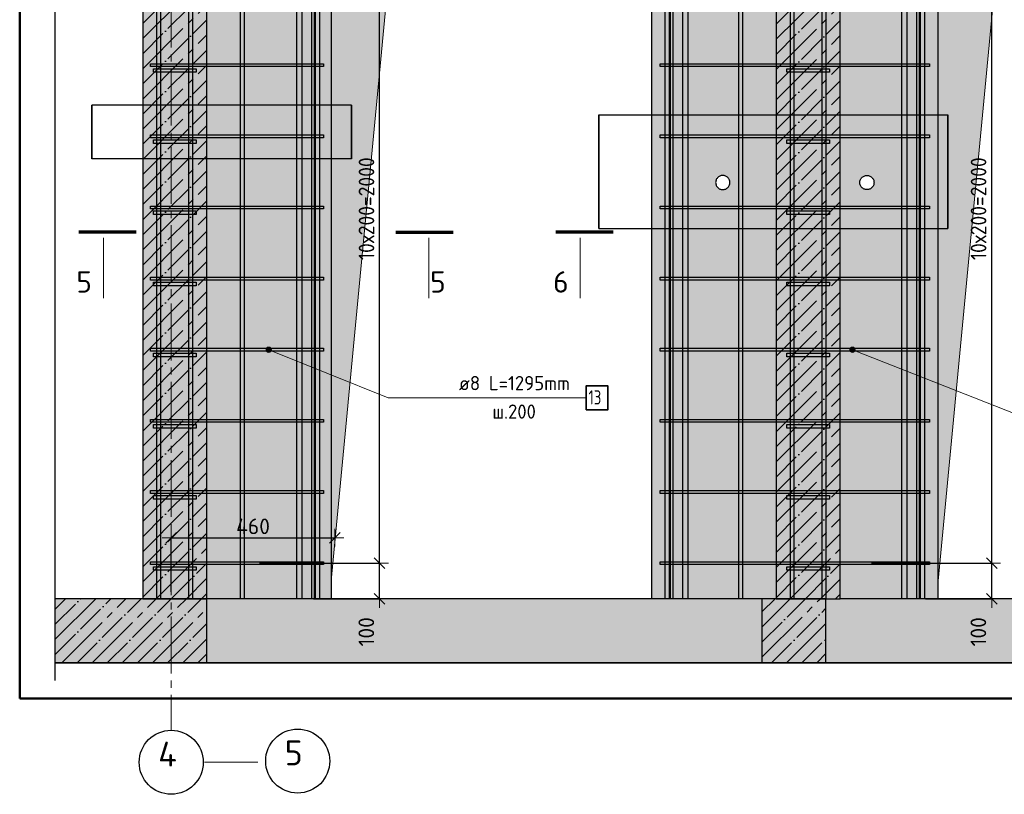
# Model space of a CAD drawing. Header units: millimetres. Extents: x -17997 to 37135, y 45383 to 72408.
# Tile 56 of 67: x 28486 to 31253, y 62143 to 64320. Entities that reach past the tile are written whole.
import ezdxf

# ---------------------------------------------------------------- set-up
doc = ezdxf.new("R2010")
doc.units = ezdxf.units.MM
doc.header["$PDMODE"] = 65
doc.linetypes.add('______11', pattern=[100, 80, -10, 0, -10])
doc.linetypes.add('______5', pattern=[220, 160, -20, 20, -20])
for name, color, linetype, lineweight in [('Standard', 7, 'Continuous', 25), ('Арм.стержн. Арматура края', 96, 'Continuous', 35), ('Арм.стержн. вертикальными 1', 22, 'Continuous', 35), ('Арм.стержн. Доп. арматура', 180, 'Continuous', 35), ('Арм.стержн. Хомут', 240, 'Continuous', 35), ('Размерная линия_ общее', 7, 'Continuous', 13), ('Фундамент (1)', 7, 'Continuous', 35)]:
    doc.layers.add(name, color=color, linetype=linetype, lineweight=lineweight)
doc.styles.add('ISOCPEUR', font='ISOCPEUR')
doc.dimstyles.new('DIMSTYLE_11', dxfattribs={"dimtxt": 44, "dimasz": 50, "dimexe": 0, "dimexo": 0, "dimgap": 22, "dimtad": 2, "dimdec": 0, "dimrnd": 5, "dimzin": 12, "dimdsep": 46, "dimtxsty": 'ISOCPEUR', "dimblk1": 'ALL_ML_STRICH', "dimblk2": 'ALL_ML_STRICH', "dimsah": 1, "dimcen": 0, "dimclrd": 7, "dimclre": 256, "dimclrt": 7, "dimadec": 0, "dimazin": 0, "dimtfac": 1, "dimtdec": 0, "dimtix": 1, "dimtmove": 2, "dimatfit": 3, "dimfxl": 0, "dimtvp": 1.2, "dimtzin": 0, "dimlwd": 0, "dimlwe": -3, "dimarcsym": 0})
doc.dimstyles.new('DIMSTYLE_3', dxfattribs={"dimtxt": 44, "dimasz": 50, "dimexe": 0, "dimexo": 0, "dimgap": 22, "dimtad": 2, "dimdec": 0, "dimrnd": 5, "dimzin": 12, "dimdsep": 46, "dimtxsty": 'ISOCPEUR', "dimblk1": 'ALL_ML_STRICH', "dimblk2": 'ALL_ML_STRICH', "dimsah": 1, "dimcen": 0, "dimclrd": 7, "dimclre": 256, "dimclrt": 7, "dimadec": 0, "dimazin": 0, "dimtfac": 1, "dimtdec": 0, "dimtix": 1, "dimtmove": 2, "dimatfit": 3, "dimfxl": 0, "dimtzin": 0, "dimlwd": 0, "dimlwe": -3, "dimarcsym": 0})

# ---------------------------------------------------------------- blocks, each defined once
blk = doc.blocks.new('ALL_ML_STRICH')
at = {"color": 0, "linetype": 'ByBlock', "lineweight": -2}
for p, q in [((-1, 0), (0.5, 0)), ((-0.3, -0.3), (0.3, 0.3)), ((0, -0.5), (0, 0.5))]:
    blk.add_line(p, q, dxfattribs=at)
blk = doc.blocks.new('*D186')
at = {"layer": 'DEFPOINTS', "color": 7, "linetype": 'Continuous', "lineweight": 13, "transparency": 33554687}
for p in [(28911.4, 62863.8), (29371.4, 62860.6), (28911.4, 62692.2)]:
    blk.add_point(p, dxfattribs=at)
at = {"layer": 'Размерная линия_ общее', "color": 253, "linetype": 'Continuous', "lineweight": -2, "true_color": 0xa0a0a0, "transparency": 33554687}
for p, q in [((28911.4, 62712.2), (28911.4, 62863.8)), ((29371.4, 62863.8), (29371.4, 62863.8))]:
    blk.add_line(p, q, dxfattribs=at)
at = {"layer": 'Размерная линия_ общее', "color": 7, "linetype": 'Continuous', "lineweight": -2, "transparency": 33554687}
blk.add_line((28911.4, 62863.8), (29371.4, 62863.8), dxfattribs=at)
at = {"layer": 'Размерная линия_ общее', "color": 7, "linetype": 'Continuous', "lineweight": 13, "transparency": 33554687, "xscale": 50, "yscale": 50, "zscale": 50, "rotation": 180}
blk.add_blockref('ALL_ML_STRICH', (28911.4, 62863.8), dxfattribs=at)
at = {"layer": 'Размерная линия_ общее', "color": 7, "linetype": 'Continuous', "lineweight": 13, "transparency": 33554687, "xscale": 50, "yscale": 50, "zscale": 50}
blk.add_blockref('ALL_ML_STRICH', (29371.4, 62863.8), dxfattribs=at)
at = {"layer": 'Размерная линия_ общее', "color": 7, "linetype": 'Continuous', "lineweight": 13, "transparency": 33554687, "insert": (29141.4, 62895.8), "char_height": 44, "width": 132, "attachment_point": 5, "style": 'ISOCPEUR'}
blk.add_mtext('\\A1;{460}', dxfattribs=at)
blk = doc.blocks.new('*D198')
at = {"layer": 'DEFPOINTS', "color": 7, "linetype": 'Continuous', "lineweight": 13, "transparency": 33554687}
for p in [(29139.4, 62792.2), (29291.4, 62692.2), (29497.2, 62692.2)]:
    blk.add_point(p, dxfattribs=at)
at = {"layer": 'Размерная линия_ общее', "color": 253, "linetype": 'Continuous', "lineweight": -2, "true_color": 0xa0a0a0, "transparency": 33554687}
for p, q in [((29159.4, 62792.2), (29497.2, 62792.2)), ((29311.4, 62692.2), (29497.2, 62692.2))]:
    blk.add_line(p, q, dxfattribs=at)
at = {"layer": 'Размерная линия_ общее', "color": 7, "linetype": 'Continuous', "lineweight": -2, "transparency": 33554687}
blk.add_line((29497.2, 62692.2), (29497.2, 62792.2), dxfattribs=at)
at = {"layer": 'Размерная линия_ общее', "color": 7, "linetype": 'Continuous', "lineweight": 13, "transparency": 33554687, "xscale": 50, "yscale": 50, "zscale": 50}
for p, rotation in [((29497.2, 62792.2), 90), ((29497.2, 62692.2), 270)]:
    blk.add_blockref('ALL_ML_STRICH', p, dxfattribs=dict(at, rotation=rotation))
at = {"layer": 'Размерная линия_ общее', "color": 7, "linetype": 'Continuous', "lineweight": 13, "transparency": 33554687, "insert": (29459.7, 62599.4), "char_height": 44, "width": 132, "attachment_point": 5, "rotation": 90, "style": 'ISOCPEUR'}
blk.add_mtext('\\A1;{100}', dxfattribs=at)
blk = doc.blocks.new('*D199')
at = {"layer": 'DEFPOINTS', "color": 7, "linetype": 'Continuous', "lineweight": 13, "transparency": 33554687}
for p in [(29111.2, 64792.2), (29139.4, 62792.2), (29497.2, 62792.2)]:
    blk.add_point(p, dxfattribs=at)
at = {"layer": 'Размерная линия_ общее', "color": 253, "linetype": 'Continuous', "lineweight": -2, "true_color": 0xa0a0a0, "transparency": 33554687}
for p, q in [((29131.2, 64792.2), (29497.2, 64792.2)), ((29159.4, 62792.2), (29497.2, 62792.2))]:
    blk.add_line(p, q, dxfattribs=at)
at = {"layer": 'Размерная линия_ общее', "color": 7, "linetype": 'Continuous', "lineweight": -2, "transparency": 33554687}
blk.add_line((29497.2, 62792.2), (29497.2, 64792.2), dxfattribs=at)
at = {"layer": 'Размерная линия_ общее', "color": 7, "linetype": 'Continuous', "lineweight": 13, "transparency": 33554687, "xscale": 50, "yscale": 50, "zscale": 50}
for p, rotation in [((29497.2, 64792.2), 90), ((29497.2, 62792.2), 270)]:
    blk.add_blockref('ALL_ML_STRICH', p, dxfattribs=dict(at, rotation=rotation))
at = {"layer": 'Размерная линия_ общее', "color": 7, "linetype": 'Continuous', "lineweight": 13, "transparency": 33554687, "insert": (29438.2, 63644.2), "char_height": 44, "width": 2.2, "attachment_point": 1, "rotation": 90, "line_spacing_factor": 0.60241, "style": 'ISOCPEUR'}
blk.add_mtext('\\W0.91;10х200=2000', dxfattribs=at)
blk = doc.blocks.new('*D203')
at = {"layer": 'DEFPOINTS', "color": 7, "linetype": 'Continuous', "lineweight": 13, "transparency": 33554687}
for p in [(30859.4, 62792.2), (31011.4, 62692.2), (31217.2, 62692.2)]:
    blk.add_point(p, dxfattribs=at)
at = {"layer": 'Размерная линия_ общее', "color": 253, "linetype": 'Continuous', "lineweight": -2, "true_color": 0xa0a0a0, "transparency": 33554687}
for p, q in [((30879.4, 62792.2), (31217.2, 62792.2)), ((31031.4, 62692.2), (31217.2, 62692.2))]:
    blk.add_line(p, q, dxfattribs=at)
at = {"layer": 'Размерная линия_ общее', "color": 7, "linetype": 'Continuous', "lineweight": -2, "transparency": 33554687}
blk.add_line((31217.2, 62692.2), (31217.2, 62792.2), dxfattribs=at)
at = {"layer": 'Размерная линия_ общее', "color": 7, "linetype": 'Continuous', "lineweight": 13, "transparency": 33554687, "xscale": 50, "yscale": 50, "zscale": 50}
for p, rotation in [((31217.2, 62792.2), 90), ((31217.2, 62692.2), 270)]:
    blk.add_blockref('ALL_ML_STRICH', p, dxfattribs=dict(at, rotation=rotation))
at = {"layer": 'Размерная линия_ общее', "color": 7, "linetype": 'Continuous', "lineweight": 13, "transparency": 33554687, "insert": (31179.7, 62599.4), "char_height": 44, "width": 132, "attachment_point": 5, "rotation": 90, "style": 'ISOCPEUR'}
blk.add_mtext('\\A1;{100}', dxfattribs=at)
blk = doc.blocks.new('*D204')
at = {"layer": 'DEFPOINTS', "color": 7, "linetype": 'Continuous', "lineweight": 13, "transparency": 33554687}
for p in [(30831.2, 64792.2), (30859.4, 62792.2), (31217.2, 62792.2)]:
    blk.add_point(p, dxfattribs=at)
at = {"layer": 'Размерная линия_ общее', "color": 253, "linetype": 'Continuous', "lineweight": -2, "true_color": 0xa0a0a0, "transparency": 33554687}
for p, q in [((30851.2, 64792.2), (31217.2, 64792.2)), ((30879.4, 62792.2), (31217.2, 62792.2))]:
    blk.add_line(p, q, dxfattribs=at)
at = {"layer": 'Размерная линия_ общее', "color": 7, "linetype": 'Continuous', "lineweight": -2, "transparency": 33554687}
blk.add_line((31217.2, 62792.2), (31217.2, 64792.2), dxfattribs=at)
at = {"layer": 'Размерная линия_ общее', "color": 7, "linetype": 'Continuous', "lineweight": 13, "transparency": 33554687, "xscale": 50, "yscale": 50, "zscale": 50}
for p, rotation in [((31217.2, 64792.2), 90), ((31217.2, 62792.2), 270)]:
    blk.add_blockref('ALL_ML_STRICH', p, dxfattribs=dict(at, rotation=rotation))
at = {"layer": 'Размерная линия_ общее', "color": 7, "linetype": 'Continuous', "lineweight": 13, "transparency": 33554687, "insert": (31158.2, 63644.2), "char_height": 44, "width": 2.2, "attachment_point": 1, "rotation": 90, "line_spacing_factor": 0.60241, "style": 'ISOCPEUR'}
blk.add_mtext('\\W0.91;10х200=2000', dxfattribs=at)

msp = doc.modelspace()

# ---------------------------------------------------------------- hatches: boundary and pattern name
at = {"linetype": 'Continuous', "lineweight": -3, "transparency": 33554687}
for points in [[(29011.4, 62692.2), (29011.4, 65882.2), (28831.4, 65882.2), (28831.4, 62692.2)], [(29011.4, 62692.2), (28585.7, 62692.2), (28585.7, 62512.2), (29011.4, 62512.2)]]:
    msp.add_hatch(color=7, dxfattribs=at).paths.add_polyline_path(points)
at = {"linetype": 'Continuous', "lineweight": 13, "transparency": 33554687}
h = msp.add_hatch(color=7, dxfattribs=at)
h.paths.add_polyline_path([(31066.4, 64942.2), (32466.4, 64942.2), (32466.4, 62692.2), (33096.5, 62692.2), (33096.5, 65882.2), (30791.4, 65882.2), (30791.4, 62692.2), (31066.4, 62692.2)])
h.paths.add_polyline_path([(30886.4, 63862.2), (30886.3, 63860.2), (30886, 63858.1), (30885.5, 63856.1), (30884.7, 63854.1), (30883.8, 63852.2), (30882.6, 63850.5), (30881.3, 63848.9), (30879.8, 63847.4), (30878.2, 63846.1), (30876.4, 63844.9), (30874.6, 63844), (30872.6, 63843.2), (30870.6, 63842.7), (30868.5, 63842.4), (30866.4, 63842.2), (30864.4, 63842.4), (30862.3, 63842.7), (30860.3, 63843.2), (30858.3, 63844), (30856.4, 63844.9), (30854.7, 63846.1), (30853.1, 63847.4), (30851.6, 63848.9), (30850.3, 63850.5), (30849.1, 63852.2), (30848.2, 63854.1), (30847.4, 63856.1), (30846.9, 63858.1), (30846.6, 63860.2), (30846.4, 63862.2), (30846.6, 63864.3), (30846.9, 63866.4), (30847.4, 63868.4), (30848.2, 63870.4), (30849.1, 63872.2), (30850.3, 63874), (30851.6, 63875.6), (30853.1, 63877.1), (30854.7, 63878.4), (30856.4, 63879.6), (30858.3, 63880.5), (30860.3, 63881.3), (30862.3, 63881.8), (30864.4, 63882.1), (30866.4, 63882.2), (30868.5, 63882.1), (30870.6, 63881.8), (30872.6, 63881.3), (30874.6, 63880.5), (30876.4, 63879.6), (30878.2, 63878.4), (30879.8, 63877.1), (30881.3, 63875.6), (30882.6, 63874), (30883.8, 63872.2), (30884.7, 63870.4), (30885.5, 63868.4), (30886, 63866.4), (30886.3, 63864.3)], flags=16)
h.paths.add_polyline_path([(30913.9, 64562.2), (30818.9, 64562.2), (30818.9, 64992.2), (30913.9, 64992.2)], flags=16)
for points in [[(29011.4, 62512.2), (30571.4, 62512.2), (30571.4, 62692.2), (29011.4, 62692.2)], [(30751.4, 62512.2), (33096.5, 62512.2), (33096.5, 62692.2), (30751.4, 62692.2)]]:
    msp.add_hatch(color=7, dxfattribs=at).paths.add_polyline_path(points)
at = {"linetype": '______5', "lineweight": -3, "transparency": 33554687}
msp.add_hatch(color=7, dxfattribs=at).paths.add_polyline_path([(30751.4, 62692.2), (30571.4, 62692.2), (30571.4, 62512.2), (30751.4, 62512.2)])
at = {"layer": 'Standard', "linetype": 'Continuous', "lineweight": 13, "transparency": 33554687}
h = msp.add_hatch(color=7, dxfattribs=at)
h.paths.add_polyline_path([(29361.4, 64942.2), (30261.4, 64942.2), (30261.4, 62692.2), (30611.4, 62692.2), (30611.4, 65882.2), (29011.4, 65882.2), (29011.4, 62692.2), (29361.4, 62692.2)])
h.paths.add_polyline_path([(30481.4, 64662.2), (30481.3, 64660.2), (30481, 64658.1), (30480.5, 64656.1), (30479.7, 64654.1), (30478.8, 64652.2), (30477.6, 64650.5), (30476.3, 64648.9), (30474.8, 64647.4), (30473.2, 64646.1), (30471.4, 64644.9), (30469.6, 64644), (30467.6, 64643.2), (30465.6, 64642.7), (30463.5, 64642.4), (30461.4, 64642.2), (30459.4, 64642.4), (30457.3, 64642.7), (30455.3, 64643.2), (30453.3, 64644), (30451.4, 64644.9), (30449.7, 64646.1), (30448.1, 64647.4), (30446.6, 64648.9), (30445.3, 64650.5), (30444.1, 64652.2), (30443.2, 64654.1), (30442.4, 64656.1), (30441.9, 64658.1), (30441.6, 64660.2), (30441.4, 64662.2), (30441.6, 64664.3), (30441.9, 64666.4), (30442.4, 64668.4), (30443.2, 64670.4), (30444.1, 64672.2), (30445.3, 64674), (30446.6, 64675.6), (30448.1, 64677.1), (30449.7, 64678.4), (30451.4, 64679.6), (30453.3, 64680.5), (30455.3, 64681.3), (30457.3, 64681.8), (30459.4, 64682.1), (30461.4, 64682.2), (30463.5, 64682.1), (30465.6, 64681.8), (30467.6, 64681.3), (30469.6, 64680.5), (30471.4, 64679.6), (30473.2, 64678.4), (30474.8, 64677.1), (30476.3, 64675.6), (30477.6, 64674), (30478.8, 64672.2), (30479.7, 64670.4), (30480.5, 64668.4), (30481, 64666.4), (30481.3, 64664.3)], flags=16)
h.paths.add_polyline_path([(30481.4, 63862.2), (30481.3, 63860.2), (30481, 63858.1), (30480.5, 63856.1), (30479.7, 63854.1), (30478.8, 63852.2), (30477.6, 63850.5), (30476.3, 63848.9), (30474.8, 63847.4), (30473.2, 63846.1), (30471.4, 63844.9), (30469.6, 63844), (30467.6, 63843.2), (30465.6, 63842.7), (30463.5, 63842.4), (30461.4, 63842.2), (30459.4, 63842.4), (30457.3, 63842.7), (30455.3, 63843.2), (30453.3, 63844), (30451.4, 63844.9), (30449.7, 63846.1), (30448.1, 63847.4), (30446.6, 63848.9), (30445.3, 63850.5), (30444.1, 63852.2), (30443.2, 63854.1), (30442.4, 63856.1), (30441.9, 63858.1), (30441.6, 63860.2), (30441.4, 63862.2), (30441.6, 63864.3), (30441.9, 63866.4), (30442.4, 63868.4), (30443.2, 63870.4), (30444.1, 63872.2), (30445.3, 63874), (30446.6, 63875.6), (30448.1, 63877.1), (30449.7, 63878.4), (30451.4, 63879.6), (30453.3, 63880.5), (30455.3, 63881.3), (30457.3, 63881.8), (30459.4, 63882.1), (30461.4, 63882.2), (30463.5, 63882.1), (30465.6, 63881.8), (30467.6, 63881.3), (30469.6, 63880.5), (30471.4, 63879.6), (30473.2, 63878.4), (30474.8, 63877.1), (30476.3, 63875.6), (30477.6, 63874), (30478.8, 63872.2), (30479.7, 63870.4), (30480.5, 63868.4), (30481, 63866.4), (30481.3, 63864.3)], flags=16)
at = {"layer": 'Standard', "linetype": 'Continuous', "lineweight": -3, "transparency": 33554687}
msp.add_hatch(color=7, dxfattribs=at).paths.add_polyline_path([(30791.4, 62692.2), (30791.4, 65882.2), (30611.4, 65882.2), (30611.4, 62692.2)])
at = {"layer": 'Арм.стержн. Хомут', "linetype": 'Continuous', "lineweight": 13, "transparency": 33554687}
for points in [[(29179.6, 63387.7), (29180.9, 63398.1), (29178.1, 63391.2)], [(29178.1, 63391.2), (29180.9, 63398.1), (29178.5, 63395)], [(29182.6, 63385.3), (29184.4, 63399.6), (29179.6, 63387.7)], [(29179.6, 63387.7), (29184.4, 63399.6), (29180.9, 63398.1)], [(29182.6, 63385.3), (29188.2, 63399.2), (29184.4, 63399.6)], [(29186.5, 63384.9), (29188.2, 63399.2), (29182.6, 63385.3)], [(29186.5, 63384.9), (29191.3, 63396.8), (29188.2, 63399.2)], [(29190, 63386.4), (29191.3, 63396.8), (29186.5, 63384.9)], [(29190, 63386.4), (29192.8, 63393.3), (29191.3, 63396.8)], [(29192.8, 63393.3), (29190, 63386.4), (29192.4, 63389.4)], [(30819.8, 63387.6), (30821, 63398.1), (30818.3, 63391.1)], [(30818.3, 63391.1), (30821, 63398.1), (30818.7, 63395)], [(30822.9, 63385.3), (30824.5, 63399.6), (30819.8, 63387.6)], [(30819.8, 63387.6), (30824.5, 63399.6), (30821, 63398.1)], [(30822.9, 63385.3), (30828.4, 63399.2), (30824.5, 63399.6)], [(30826.8, 63384.9), (30828.4, 63399.2), (30822.9, 63385.3)], [(30826.8, 63384.9), (30831.5, 63396.9), (30828.4, 63399.2)], [(30830.3, 63386.4), (30831.5, 63396.9), (30826.8, 63384.9)], [(30830.3, 63386.4), (30833, 63393.4), (30831.5, 63396.9)], [(30833, 63393.4), (30830.3, 63386.4), (30832.6, 63389.5)]]:
    msp.add_hatch(color=7, dxfattribs=at).paths.add_polyline_path(points)
at = {"layer": 'Фундамент (1)', "linetype": 'Continuous', "lineweight": 13, "true_color": 0x2d2d2d, "transparency": 33554687}
for points in [[(29552.4, 64751.3), (30261.4, 64942.2), (29361.4, 64942.2), (29361.4, 62742.2)], [(31257.4, 64751.3), (32466.4, 64942.2), (31066.4, 64942.2), (31066.4, 62742.2)]]:
    msp.add_hatch(color=250, dxfattribs=at).paths.add_polyline_path(points)

# ---------------------------------------------------------------- linework, layer by layer
at = {"color": 7, "linetype": 'Continuous', "lineweight": 25, "transparency": 33554687}
for p, q in [((28831.4, 65882.2), (28831.4, 62692.2)), ((29011.4, 62692.2), (29011.4, 65882.2)), ((31066.4, 62692.2), (31066.4, 64942.2)), ((30846.4, 63862.2), (30846.6, 63864.3)), ((30846.6, 63860.2), (30846.4, 63862.2)), ((30846.6, 63864.3), (30846.9, 63866.4)), ((30846.9, 63866.4), (30847.4, 63868.4)), ((30847.4, 63868.4), (30848.2, 63870.4)), ((30848.2, 63870.4), (30849.1, 63872.2)), ((30849.1, 63872.2), (30850.3, 63874)), ((30850.3, 63874), (30851.6, 63875.6)), ((30851.6, 63875.6), (30853.1, 63877.1)), ((30853.1, 63877.1), (30854.7, 63878.4)), ((30854.7, 63878.4), (30856.4, 63879.6)), ((30856.4, 63879.6), (30858.3, 63880.5)), ((30858.3, 63880.5), (30860.3, 63881.3)), ((30860.3, 63881.3), (30862.3, 63881.8)), ((30862.3, 63881.8), (30864.4, 63882.1)), ((30864.4, 63882.1), (30866.4, 63882.2)), ((30866.4, 63882.2), (30868.5, 63882.1)), ((30868.5, 63882.1), (30870.6, 63881.8)), ((30870.6, 63881.8), (30872.6, 63881.3)), ((30872.6, 63881.3), (30874.6, 63880.5)), ((30874.6, 63880.5), (30876.4, 63879.6)), ((30876.4, 63879.6), (30878.2, 63878.4)), ((30878.2, 63878.4), (30879.8, 63877.1)), ((30879.8, 63877.1), (30881.3, 63875.6)), ((30881.3, 63875.6), (30882.6, 63874)), ((30882.6, 63874), (30883.8, 63872.2)), ((30883.8, 63872.2), (30884.7, 63870.4)), ((30884.7, 63870.4), (30885.5, 63868.4)), ((30885.5, 63868.4), (30886, 63866.4)), ((30886, 63866.4), (30886.3, 63864.3)), ((30886.3, 63864.3), (30886.4, 63862.2)), ((30886.4, 63862.2), (30886.3, 63860.2)), ((30846.9, 63858.1), (30846.6, 63860.2)), ((30847.4, 63856.1), (30846.9, 63858.1)), ((30848.2, 63854.1), (30847.4, 63856.1)), ((30849.1, 63852.2), (30848.2, 63854.1)), ((30850.3, 63850.5), (30849.1, 63852.2)), ((30851.6, 63848.9), (30850.3, 63850.5)), ((30853.1, 63847.4), (30851.6, 63848.9)), ((30854.7, 63846.1), (30853.1, 63847.4)), ((30856.4, 63844.9), (30854.7, 63846.1)), ((30858.3, 63844), (30856.4, 63844.9)), ((30860.3, 63843.2), (30858.3, 63844)), ((30862.3, 63842.7), (30860.3, 63843.2)), ((30864.4, 63842.4), (30862.3, 63842.7)), ((30866.4, 63842.2), (30864.4, 63842.4)), ((30868.5, 63842.4), (30866.4, 63842.2)), ((30870.6, 63842.7), (30868.5, 63842.4)), ((30872.6, 63843.2), (30870.6, 63842.7)), ((30874.6, 63844), (30872.6, 63843.2)), ((30876.4, 63844.9), (30874.6, 63844)), ((30878.2, 63846.1), (30876.4, 63844.9)), ((30879.8, 63847.4), (30878.2, 63846.1)), ((30881.3, 63848.9), (30879.8, 63847.4)), ((30882.6, 63850.5), (30881.3, 63848.9)), ((30883.8, 63852.2), (30882.6, 63850.5)), ((30884.7, 63854.1), (30883.8, 63852.2)), ((30885.5, 63856.1), (30884.7, 63854.1)), ((30886, 63858.1), (30885.5, 63856.1)), ((30886.3, 63860.2), (30886, 63858.1)), ((28585.7, 62462.2), (28585.7, 62742.2)), ((28831.4, 62692.2), (28585.7, 62692.2)), ((28831.4, 62692.2), (29011.4, 62692.2)), ((29011.4, 62692.2), (28831.4, 62692.2)), ((30571.4, 62692.2), (29011.4, 62692.2)), ((29011.4, 62512.2), (29011.4, 62692.2)), ((30571.4, 62692.2), (30571.4, 62512.2)), ((30611.4, 62692.2), (30571.4, 62692.2)), ((30751.4, 62692.2), (30611.4, 62692.2)), ((30751.4, 62512.2), (30751.4, 62692.2)), ((33096.5, 62692.2), (30791.4, 62692.2)), ((28585.7, 62512.2), (29011.4, 62512.2)), ((29011.4, 62512.2), (30571.4, 62512.2)), ((30571.4, 62512.2), (30751.4, 62512.2)), ((30751.4, 62512.2), (33096.5, 62512.2))]:
    msp.add_line(p, q, dxfattribs=at)
at = {"color": 7, "linetype": '______11', "lineweight": -3, "transparency": 33554687}
for p, q in [((28831.4, 64309.2), (29011.4, 64489.2)), ((28831.4, 64224.3), (29011.4, 64404.3)), ((28831.4, 64139.5), (29011.4, 64319.5)), ((28831.4, 64054.6), (29011.4, 64234.6)), ((28831.4, 63969.8), (29011.4, 64149.8)), ((28831.4, 63884.9), (29011.4, 64064.9)), ((28831.4, 63800.1), (29011.4, 63980.1)), ((28831.4, 63715.2), (29011.4, 63895.2)), ((28831.4, 63630.3), (29011.4, 63810.3)), ((28831.4, 63545.5), (29011.4, 63725.5)), ((28831.4, 63460.6), (29011.4, 63640.6)), ((28831.4, 63375.8), (29011.4, 63555.8)), ((28831.4, 63290.9), (29011.4, 63470.9)), ((28831.4, 63206.1), (29011.4, 63386.1)), ((28831.4, 63121.2), (29011.4, 63301.2)), ((28831.4, 63036.4), (29011.4, 63216.4)), ((28831.4, 62951.5), (29011.4, 63131.5)), ((28831.4, 62866.7), (29011.4, 63046.7)), ((28831.4, 62781.8), (29011.4, 62961.8)), ((28831.4, 62697), (29011.4, 62877)), ((28911.6, 62692.2), (29011.4, 62792.1)), ((28996.4, 62692.2), (29011.4, 62707.3)), ((28585.7, 62620.9), (28657, 62692.2)), ((28585.7, 62536), (28741.9, 62692.2)), ((28646.7, 62512.2), (28826.7, 62692.2)), ((28731.6, 62512.2), (28911.6, 62692.2)), ((28816.4, 62512.2), (28996.4, 62692.2)), ((30571.4, 62655.1), (30608.6, 62692.2)), ((30571.4, 62570.2), (30693.5, 62692.2)), ((30598.3, 62512.2), (30751.4, 62665.4)), ((28901.3, 62512.2), (29011.4, 62622.4)), ((30683.2, 62512.2), (30751.4, 62580.5)), ((28986.1, 62512.2), (29011.4, 62537.6))]:
    msp.add_line(p, q, dxfattribs=at)
at = {"color": 7, "linetype": '______5', "lineweight": -3, "transparency": 33554687}
for p, q in [((28831.4, 64266.7), (29011.4, 64446.7)), ((28831.4, 64181.9), (29011.4, 64361.9)), ((28831.4, 64097), (29011.4, 64277)), ((28831.4, 64012.2), (29011.4, 64192.2)), ((28831.4, 63927.3), (29011.4, 64107.3)), ((28831.4, 63842.5), (29011.4, 64022.5)), ((28831.4, 63757.6), (29011.4, 63937.6)), ((28831.4, 63672.8), (29011.4, 63852.8)), ((28831.4, 63587.9), (29011.4, 63767.9)), ((28831.4, 63503.1), (29011.4, 63683.1)), ((28831.4, 63418.2), (29011.4, 63598.2)), ((28831.4, 63333.4), (29011.4, 63513.4)), ((28831.4, 63248.5), (29011.4, 63428.5)), ((28831.4, 63163.7), (29011.4, 63343.7)), ((28831.4, 63078.8), (29011.4, 63258.8)), ((28831.4, 62994), (29011.4, 63174)), ((28831.4, 62909.1), (29011.4, 63089.1)), ((28831.4, 62824.2), (29011.4, 63004.2)), ((28831.4, 62739.4), (29011.4, 62919.4)), ((28869.2, 62692.2), (29011.4, 62834.5)), ((28954, 62692.2), (29011.4, 62749.7)), ((28585.7, 62663.3), (28614.6, 62692.2)), ((28585.7, 62578.4), (28699.4, 62692.2)), ((28604.3, 62512.2), (28784.3, 62692.2)), ((28689.2, 62512.2), (28869.2, 62692.2)), ((28774, 62512.2), (28954, 62692.2)), ((30571.4, 62612.6), (30651.1, 62692.2)), ((30571.4, 62527.8), (30735.9, 62692.2)), ((28858.9, 62512.2), (29011.4, 62664.8)), ((30640.8, 62512.2), (30751.4, 62622.9)), ((28943.7, 62512.2), (29011.4, 62580)), ((30725.6, 62512.2), (30751.4, 62538.1))]:
    msp.add_line(p, q, dxfattribs=at)
at = {"color": 52, "linetype": 'Continuous', "lineweight": -3, "transparency": 33554687}
for p, q in [((29418.2, 64079.3), (28688.2, 64079.3)), ((29418.2, 64079.3), (28688.2, 64079.3)), ((28688.2, 64079.3), (28688.2, 63929.2)), ((28688.2, 63929.2), (28688.2, 64079.3)), ((29418.2, 64079.3), (29418.2, 63929.2)), ((29418.2, 63929.2), (29418.2, 64079.3)), ((29418.2, 63929.2), (28688.2, 63929.2)), ((29418.2, 63929.2), (28688.2, 63929.2))]:
    msp.add_line(p, q, dxfattribs=at)
at = {"layer": 'Standard', "color": 7, "linetype": '______5', "lineweight": 13, "transparency": 33554687}
msp.add_line((28911.4, 66822.2), (28911.4, 62322.6), dxfattribs=at)
at = {"layer": 'Standard', "color": 7, "linetype": 'Continuous', "lineweight": 25, "transparency": 33554687}
for p, q in [((30611.4, 65882.2), (30611.4, 62692.2)), ((30791.4, 62692.2), (30791.4, 65882.2)), ((29361.4, 64942.2), (29361.4, 62692.2)), ((30261.4, 64942.2), (30261.4, 62692.2)), ((30441.6, 63864.3), (30441.4, 63862.2)), ((30441.4, 63862.2), (30441.6, 63860.2)), ((30441.9, 63866.4), (30441.6, 63864.3)), ((30442.4, 63868.4), (30441.9, 63866.4)), ((30443.2, 63870.4), (30442.4, 63868.4)), ((30444.1, 63872.2), (30443.2, 63870.4)), ((30445.3, 63874), (30444.1, 63872.2)), ((30446.6, 63875.6), (30445.3, 63874)), ((30448.1, 63877.1), (30446.6, 63875.6)), ((30449.7, 63878.4), (30448.1, 63877.1)), ((30451.4, 63879.6), (30449.7, 63878.4)), ((30453.3, 63880.5), (30451.4, 63879.6)), ((30455.3, 63881.3), (30453.3, 63880.5)), ((30457.3, 63881.8), (30455.3, 63881.3)), ((30459.4, 63882.1), (30457.3, 63881.8)), ((30461.4, 63882.2), (30459.4, 63882.1)), ((30463.5, 63882.1), (30461.4, 63882.2)), ((30465.6, 63881.8), (30463.5, 63882.1)), ((30467.6, 63881.3), (30465.6, 63881.8)), ((30469.6, 63880.5), (30467.6, 63881.3)), ((30471.4, 63879.6), (30469.6, 63880.5)), ((30473.2, 63878.4), (30471.4, 63879.6)), ((30474.8, 63877.1), (30473.2, 63878.4)), ((30476.3, 63875.6), (30474.8, 63877.1)), ((30477.6, 63874), (30476.3, 63875.6)), ((30478.8, 63872.2), (30477.6, 63874)), ((30479.7, 63870.4), (30478.8, 63872.2)), ((30480.5, 63868.4), (30479.7, 63870.4)), ((30481, 63866.4), (30480.5, 63868.4)), ((30481.3, 63864.3), (30481, 63866.4)), ((30481.4, 63862.2), (30481.3, 63864.3)), ((30481.3, 63860.2), (30481.4, 63862.2)), ((30441.6, 63860.2), (30441.9, 63858.1)), ((30441.9, 63858.1), (30442.4, 63856.1)), ((30442.4, 63856.1), (30443.2, 63854.1)), ((30443.2, 63854.1), (30444.1, 63852.2)), ((30444.1, 63852.2), (30445.3, 63850.5)), ((30445.3, 63850.5), (30446.6, 63848.9)), ((30446.6, 63848.9), (30448.1, 63847.4)), ((30448.1, 63847.4), (30449.7, 63846.1)), ((30449.7, 63846.1), (30451.4, 63844.9)), ((30451.4, 63844.9), (30453.3, 63844)), ((30453.3, 63844), (30455.3, 63843.2)), ((30455.3, 63843.2), (30457.3, 63842.7)), ((30457.3, 63842.7), (30459.4, 63842.4)), ((30459.4, 63842.4), (30461.4, 63842.2)), ((30461.4, 63842.2), (30463.5, 63842.4)), ((30463.5, 63842.4), (30465.6, 63842.7)), ((30465.6, 63842.7), (30467.6, 63843.2)), ((30467.6, 63843.2), (30469.6, 63844)), ((30469.6, 63844), (30471.4, 63844.9)), ((30471.4, 63844.9), (30473.2, 63846.1)), ((30473.2, 63846.1), (30474.8, 63847.4)), ((30474.8, 63847.4), (30476.3, 63848.9)), ((30476.3, 63848.9), (30477.6, 63850.5)), ((30477.6, 63850.5), (30478.8, 63852.2)), ((30478.8, 63852.2), (30479.7, 63854.1)), ((30479.7, 63854.1), (30480.5, 63856.1)), ((30480.5, 63856.1), (30481, 63858.1)), ((30481, 63858.1), (30481.3, 63860.2)), ((30611.4, 62692.2), (30751.4, 62692.2)), ((30751.4, 62692.2), (30791.4, 62692.2))]:
    msp.add_line(p, q, dxfattribs=at)
at = {"layer": 'Standard', "color": 7, "linetype": '______11', "lineweight": -3, "transparency": 33554687}
for p, q in [((30611.4, 64307.3), (30791.4, 64487.3)), ((30611.4, 64222.4), (30791.4, 64402.4)), ((30611.4, 64137.6), (30791.4, 64317.6)), ((30611.4, 64052.7), (30791.4, 64232.7)), ((30611.4, 63967.8), (30791.4, 64147.8)), ((30611.4, 63883), (30791.4, 64063)), ((30611.4, 63798.1), (30791.4, 63978.1)), ((30611.4, 63713.3), (30791.4, 63893.3)), ((30611.4, 63628.4), (30791.4, 63808.4)), ((30611.4, 63543.6), (30791.4, 63723.6)), ((30611.4, 63458.7), (30791.4, 63638.7)), ((30611.4, 63373.9), (30791.4, 63553.9)), ((30611.4, 63289), (30791.4, 63469)), ((30611.4, 63204.2), (30791.4, 63384.2)), ((30611.4, 63119.3), (30791.4, 63299.3)), ((30611.4, 63034.5), (30791.4, 63214.5)), ((30611.4, 62949.6), (30791.4, 63129.6)), ((30611.4, 62864.8), (30791.4, 63044.8)), ((30611.4, 62779.9), (30791.4, 62959.9)), ((30611.4, 62695.1), (30791.4, 62875.1)), ((30693.5, 62692.2), (30791.4, 62790.2)), ((30778.3, 62692.2), (30791.4, 62705.4))]:
    msp.add_line(p, q, dxfattribs=at)
at = {"layer": 'Standard', "color": 7, "linetype": '______5', "lineweight": -3, "transparency": 33554687}
for p, q in [((30611.4, 64264.8), (30791.4, 64444.8)), ((30611.4, 64180), (30791.4, 64360)), ((30611.4, 64095.1), (30791.4, 64275.1)), ((30611.4, 64010.3), (30791.4, 64190.3)), ((30611.4, 63925.4), (30791.4, 64105.4)), ((30611.4, 63840.6), (30791.4, 64020.6)), ((30611.4, 63755.7), (30791.4, 63935.7)), ((30611.4, 63670.9), (30791.4, 63850.9)), ((30611.4, 63586), (30791.4, 63766)), ((30611.4, 63501.2), (30791.4, 63681.2)), ((30611.4, 63416.3), (30791.4, 63596.3)), ((30611.4, 63331.5), (30791.4, 63511.5)), ((30611.4, 63246.6), (30791.4, 63426.6)), ((30611.4, 63161.7), (30791.4, 63341.7)), ((30611.4, 63076.9), (30791.4, 63256.9)), ((30611.4, 62992), (30791.4, 63172)), ((30611.4, 62907.2), (30791.4, 63087.2)), ((30611.4, 62822.3), (30791.4, 63002.3)), ((30611.4, 62737.5), (30791.4, 62917.5)), ((30651.1, 62692.2), (30791.4, 62832.6)), ((30735.9, 62692.2), (30791.4, 62747.8))]:
    msp.add_line(p, q, dxfattribs=at)
at = {"layer": 'Standard', "color": 52, "linetype": 'Continuous', "lineweight": -3, "transparency": 33554687}
for p, q in [((30113.5, 64052.3), (31093.5, 64052.3)), ((30113.5, 64052.3), (31093.5, 64052.3)), ((30113.5, 63732.8), (30113.5, 64052.3)), ((30113.5, 64052.3), (30113.5, 63732.8)), ((31093.5, 63732.8), (31093.5, 64052.3)), ((31093.5, 64052.3), (31093.5, 63732.8)), ((30113.5, 63732.8), (31093.5, 63732.8)), ((30113.5, 63732.8), (31093.5, 63732.8))]:
    msp.add_line(p, q, dxfattribs=at)
at = {"layer": 'Standard', "color": 7, "linetype": 'Continuous', "lineweight": 70, "transparency": 33554687}
for p, q in [((28813, 63722.4), (28652.2, 63722.4)), ((29543, 63722.4), (29703.8, 63722.4)), ((30153, 63722.4), (29992.2, 63722.4))]:
    msp.add_line(p, q, dxfattribs=at)
at = {"layer": 'Standard', "color": 7, "linetype": 'Continuous', "lineweight": 13, "transparency": 33554687}
for p, q in [((28720.7, 63706.4), (28720.7, 63536.8)), ((29635.2, 63706.4), (29635.2, 63536.8)), ((30060.7, 63706.4), (30060.7, 63536.8)), ((29004.9, 62232.8), (29154.9, 62232.8))]:
    msp.add_line(p, q, dxfattribs=at)
at = {"layer": 'Standard', "color": 7, "linetype": 'Continuous', "lineweight": 50, "transparency": 33554687}
msp.add_lwpolyline([(28485.7, 62412.2), (33196.5, 62412.2), (33196.5, 66922.2), (28485.7, 66922.2), (28485.7, 62412.2)], dxfattribs=at)
at = {"layer": 'Standard', "color": 7, "linetype": 'Continuous', "lineweight": 13, "transparency": 33554687}
for points in [[(29361.4, 62742.2), (29552.4, 64751.3), (30261.4, 64942.2)], [(31066.4, 62742.2), (31257.4, 64751.3), (32466.4, 64942.2)]]:
    msp.add_lwpolyline(points, dxfattribs=at)
at = {"layer": 'Standard', "color": 7, "linetype": 'Continuous', "lineweight": 25, "transparency": 33554687}
for centre in [(28911.4, 62232.6), (29266.9, 62236.1)]:
    msp.add_circle(centre, 90, dxfattribs=at)
at = {"layer": 'Арм.стержн. Арматура края', "color": 4, "linetype": 'Continuous', "lineweight": 25, "transparency": 33554687}
for points in [[(28861.4, 64182.2), (28981.4, 64182.2), (28981.4, 64172.2), (28861.4, 64172.2), (28861.4, 64182.2)], [(30641.4, 64182.2), (30761.4, 64182.2), (30761.4, 64172.2), (30641.4, 64172.2), (30641.4, 64182.2)], [(28861.4, 63982.2), (28981.4, 63982.2), (28981.4, 63972.2), (28861.4, 63972.2), (28861.4, 63982.2)], [(30641.4, 63982.2), (30761.4, 63982.2), (30761.4, 63972.2), (30641.4, 63972.2), (30641.4, 63982.2)], [(28861.4, 63782.2), (28981.4, 63782.2), (28981.4, 63772.2), (28861.4, 63772.2), (28861.4, 63782.2)], [(30641.4, 63782.2), (30761.4, 63782.2), (30761.4, 63772.2), (30641.4, 63772.2), (30641.4, 63782.2)], [(28861.4, 63582.2), (28981.4, 63582.2), (28981.4, 63572.2), (28861.4, 63572.2), (28861.4, 63582.2)], [(30641.4, 63582.2), (30761.4, 63582.2), (30761.4, 63572.2), (30641.4, 63572.2), (30641.4, 63582.2)], [(28861.4, 63382.2), (28981.4, 63382.2), (28981.4, 63372.2), (28861.4, 63372.2), (28861.4, 63382.2)], [(30641.4, 63382.2), (30761.4, 63382.2), (30761.4, 63372.2), (30641.4, 63372.2), (30641.4, 63382.2)], [(28861.4, 63182.2), (28981.4, 63182.2), (28981.4, 63172.2), (28861.4, 63172.2), (28861.4, 63182.2)], [(30641.4, 63182.2), (30761.4, 63182.2), (30761.4, 63172.2), (30641.4, 63172.2), (30641.4, 63182.2)], [(28861.4, 62982.2), (28981.4, 62982.2), (28981.4, 62972.2), (28861.4, 62972.2), (28861.4, 62982.2)], [(30641.4, 62982.2), (30761.4, 62982.2), (30761.4, 62972.2), (30641.4, 62972.2), (30641.4, 62982.2)], [(28861.4, 62782.2), (28981.4, 62782.2), (28981.4, 62772.2), (28861.4, 62772.2), (28861.4, 62782.2)], [(30641.4, 62782.2), (30761.4, 62782.2), (30761.4, 62772.2), (30641.4, 62772.2), (30641.4, 62782.2)]]:
    msp.add_lwpolyline(points, dxfattribs=at)
at = {"layer": 'Арм.стержн. вертикальными 1', "color": 4, "linetype": 'Continuous', "lineweight": 25, "transparency": 33554687}
for points in [[(28871.4, 62692.2), (28871.4, 66827.2), (28881.4, 66827.2), (28881.4, 62692.2), (28871.4, 62692.2)], [(28871.4, 62692.2), (28871.4, 66827.2), (28881.4, 66827.2), (28881.4, 62692.2), (28871.4, 62692.2)], [(28871.4, 62692.2), (28871.4, 66827.2), (28881.4, 66827.2), (28881.4, 62692.2), (28871.4, 62692.2)], [(28961, 62692.2), (28961, 66827.2), (28971, 66827.2), (28971, 62692.2), (28961, 62692.2)], [(28961, 62692.2), (28961, 66827.2), (28971, 66827.2), (28971, 62692.2), (28961, 62692.2)], [(28961, 62692.2), (28961, 66827.2), (28971, 66827.2), (28971, 62692.2), (28961, 62692.2)], [(29106.4, 62692.2), (29106.4, 66827.2), (29116.4, 66827.2), (29116.4, 62692.2), (29106.4, 62692.2)], [(29106.4, 62692.2), (29106.4, 66827.2), (29116.4, 66827.2), (29116.4, 62692.2), (29106.4, 62692.2)], [(29306.4, 62692.2), (29306.4, 66827.2), (29316.4, 66827.2), (29316.4, 62692.2), (29306.4, 62692.2)], [(29306.4, 62692.2), (29306.4, 66827.2), (29316.4, 66827.2), (29316.4, 62692.2), (29306.4, 62692.2)], [(30311.4, 62692.2), (30311.4, 66827.2), (30321.4, 66827.2), (30321.4, 62692.2), (30311.4, 62692.2)], [(30311.4, 62692.2), (30311.4, 66827.2), (30321.4, 66827.2), (30321.4, 62692.2), (30311.4, 62692.2)], [(30506.4, 62692.2), (30506.4, 66827.2), (30516.4, 66827.2), (30516.4, 62692.2), (30506.4, 62692.2)], [(30506.4, 62692.2), (30506.4, 66827.2), (30516.4, 66827.2), (30516.4, 62692.2), (30506.4, 62692.2)], [(30651.4, 62692.2), (30651.4, 66827.2), (30661.4, 66827.2), (30661.4, 62692.2), (30651.4, 62692.2)], [(30651.4, 62692.2), (30651.4, 66827.2), (30661.4, 66827.2), (30661.4, 62692.2), (30651.4, 62692.2)], [(30651.4, 62692.2), (30651.4, 66827.2), (30661.4, 66827.2), (30661.4, 62692.2), (30651.4, 62692.2)], [(30741, 62692.2), (30741, 66827.2), (30751, 66827.2), (30751, 62692.2), (30741, 62692.2)], [(30741, 62692.2), (30741, 66827.2), (30751, 66827.2), (30751, 62692.2), (30741, 62692.2)], [(30741, 62692.2), (30741, 66827.2), (30751, 66827.2), (30751, 62692.2), (30741, 62692.2)], [(31006.4, 62692.2), (31006.4, 66827.2), (31016.4, 66827.2), (31016.4, 62692.2), (31006.4, 62692.2)], [(31006.4, 62692.2), (31006.4, 66827.2), (31016.4, 66827.2), (31016.4, 62692.2), (31006.4, 62692.2)]]:
    msp.add_lwpolyline(points, dxfattribs=at)
at = {"layer": 'Арм.стержн. Доп. арматура', "color": 7, "linetype": 'Continuous', "lineweight": 25, "transparency": 33554687}
for points in [[(29264.4, 62692.2), (29264.4, 65542.2), (29278.4, 65542.2), (29278.4, 62692.2), (29264.4, 62692.2)], [(29264.4, 62692.2), (29264.4, 65542.2), (29278.4, 65542.2), (29278.4, 62692.2), (29264.4, 62692.2)], [(29314.4, 62692.2), (29314.4, 65542.2), (29328.4, 65542.2), (29328.4, 62692.2), (29314.4, 62692.2)], [(29314.4, 62692.2), (29314.4, 65542.2), (29328.4, 65542.2), (29328.4, 62692.2), (29314.4, 62692.2)], [(30299.4, 62692.2), (30299.4, 65542.2), (30313.4, 65542.2), (30313.4, 62692.2), (30299.4, 62692.2)], [(30299.4, 62692.2), (30299.4, 65542.2), (30313.4, 65542.2), (30313.4, 62692.2), (30299.4, 62692.2)], [(30349.4, 62692.2), (30349.4, 65542.2), (30363.4, 65542.2), (30363.4, 62692.2), (30349.4, 62692.2)], [(30349.4, 62692.2), (30349.4, 65542.2), (30363.4, 65542.2), (30363.4, 62692.2), (30349.4, 62692.2)], [(30964.4, 62692.2), (30964.4, 65542.2), (30978.4, 65542.2), (30978.4, 62692.2), (30964.4, 62692.2)], [(30964.4, 62692.2), (30964.4, 65542.2), (30978.4, 65542.2), (30978.4, 62692.2), (30964.4, 62692.2)], [(31014.4, 62692.2), (31014.4, 65542.2), (31028.4, 65542.2), (31028.4, 62692.2), (31014.4, 62692.2)], [(31014.4, 62692.2), (31014.4, 65542.2), (31028.4, 65542.2), (31028.4, 62692.2), (31014.4, 62692.2)]]:
    msp.add_lwpolyline(points, dxfattribs=at)
at = {"layer": 'Арм.стержн. Хомут', "color": 7, "linetype": 'Continuous', "lineweight": 13, "transparency": 33554687}
for p, q in [((29178.5, 63395), (29178.5, 63395)), ((29521.3, 63257.1), (29185.4, 63392.2)), ((29188.2, 63399.2), (29188.2, 63399.2)), ((30818.7, 63395), (30818.7, 63395)), ((31354.1, 63184.2), (30825.6, 63392.2)), ((30828.4, 63399.2), (30828.4, 63399.2)), ((29182.6, 63385.3), (29182.6, 63385.3)), ((29192.4, 63389.4), (29192.4, 63389.4)), ((30822.9, 63385.3), (30822.9, 63385.3)), ((30832.6, 63389.5), (30832.6, 63389.5)), ((29521.3, 63257.1), (30077.3, 63257.1))]:
    msp.add_line(p, q, dxfattribs=at)
at = {"layer": 'Арм.стержн. Хомут', "color": 40, "linetype": 'Continuous', "lineweight": 25, "transparency": 33554687}
for points in [[(28853.4, 64196.2), (29339.4, 64196.2), (29339.4, 64188.2), (28853.4, 64188.2), (28853.4, 64196.2)], [(31042.4, 64188.2), (30285.4, 64188.2), (30285.4, 64196.2), (31042.4, 64196.2), (31042.4, 64188.2)], [(28853.4, 63996.2), (29339.4, 63996.2), (29339.4, 63988.2), (28853.4, 63988.2), (28853.4, 63996.2)], [(31042.4, 63988.2), (30285.4, 63988.2), (30285.4, 63996.2), (31042.4, 63996.2), (31042.4, 63988.2)], [(28853.4, 63796.2), (29339.4, 63796.2), (29339.4, 63788.2), (28853.4, 63788.2), (28853.4, 63796.2)], [(31042.4, 63788.2), (30285.4, 63788.2), (30285.4, 63796.2), (31042.4, 63796.2), (31042.4, 63788.2)], [(28853.4, 63596.2), (29339.4, 63596.2), (29339.4, 63588.2), (28853.4, 63588.2), (28853.4, 63596.2)], [(31042.4, 63588.2), (30285.4, 63588.2), (30285.4, 63596.2), (31042.4, 63596.2), (31042.4, 63588.2)], [(28853.4, 63396.2), (29339.4, 63396.2), (29339.4, 63388.2), (28853.4, 63388.2), (28853.4, 63396.2)], [(31042.4, 63388.2), (30285.4, 63388.2), (30285.4, 63396.2), (31042.4, 63396.2), (31042.4, 63388.2)], [(28853.4, 63196.2), (29339.4, 63196.2), (29339.4, 63188.2), (28853.4, 63188.2), (28853.4, 63196.2)], [(31042.4, 63188.2), (30285.4, 63188.2), (30285.4, 63196.2), (31042.4, 63196.2), (31042.4, 63188.2)], [(28853.4, 62996.2), (29339.4, 62996.2), (29339.4, 62988.2), (28853.4, 62988.2), (28853.4, 62996.2)], [(31042.4, 62988.2), (30285.4, 62988.2), (30285.4, 62996.2), (31042.4, 62996.2), (31042.4, 62988.2)], [(28853.4, 62796.2), (29339.4, 62796.2), (29339.4, 62788.2), (28853.4, 62788.2), (28853.4, 62796.2)], [(31042.4, 62788.2), (30285.4, 62788.2), (30285.4, 62796.2), (31042.4, 62796.2), (31042.4, 62788.2)]]:
    msp.add_lwpolyline(points, dxfattribs=at)
at = {"layer": 'Арм.стержн. Хомут', "color": 7, "linetype": 'Continuous', "lineweight": 35, "transparency": 33554687}
msp.add_lwpolyline([(30077.3, 63223.7), (30138.6, 63223.7), (30138.6, 63290.4), (30077.3, 63290.4), (30077.3, 63223.7)], dxfattribs=at)
at = {"layer": 'Арм.стержн. Хомут', "color": 7, "linetype": 'Continuous', "lineweight": 13, "transparency": 33554687}
for centre in [(29185.4, 63392.2), (30825.6, 63392.2)]:
    msp.add_circle(centre, 7.5, dxfattribs=at)
at = {"layer": 'Размерная линия_ общее', "color": 52, "linetype": 'Continuous', "lineweight": -3, "transparency": 33554687}
for p, q in [((28585.7, 62512.2), (28585.7, 66822.2)), ((28585.7, 62512.2), (28585.7, 66822.2)), ((33096.5, 62512.2), (28585.7, 62512.2)), ((33096.5, 62512.2), (28585.7, 62512.2))]:
    msp.add_line(p, q, dxfattribs=at)

# ---------------------------------------------------------------- texts
at = {"layer": 'Standard', "color": 7, "linetype": 'Continuous', "lineweight": 13, "transparency": 33554687, "style": 'ISOCPEUR'}
for s, insert, char_height, width, attachment_point in [('\\A1;{\\fISOCPEUR|i0|b0;\\H60.000000;\\W1.000000;\\C7;5}\\P', (28644.8, 63552.8), 60, 65.333, 7), ('\\A1;{\\fISOCPEUR|i0|b0;\\H60.000000;\\W1.000000;\\C7;5}\\P', (29639.1, 63552.8), 60, 65.333, 7), ('\\A1;{\\fISOCPEUR|i0|b0;\\H60.000000;\\W1.000000;\\C7;6}\\P', (29984.8, 63552.8), 60, 65.333, 7), ('\\A1;{\\fISOCPEUR|i0|b0;\\H70.000000;\\W1.000000;\\C7;4}\\P', (28874.8, 62290.6), 70, 84, 1), ('\\A1;{\\fISOCPEUR|i0|b0;\\H70.000000;\\W1.000000;\\C7;5}\\P', (29230.2, 62294.2), 70, 76.222, 1)]:
    msp.add_mtext(s, dxfattribs=dict(at, insert=insert, char_height=char_height, width=width, attachment_point=attachment_point))
at = {"layer": 'Арм.стержн. Хомут', "color": 7, "linetype": 'Continuous', "lineweight": 25, "transparency": 33554687, "char_height": 40, "attachment_point": 7, "style": 'ISOCPEUR'}
for s, insert, width in [('\\W0.96;ø8 L=1295mm ', (29720, 63278.4), 362.962), ('\\W0.75;13', (30084, 63238.4), 62.971), ('\\W0.95;ш.200 ', (29814, 63198.4), 174.933)]:
    msp.add_mtext(s, dxfattribs=dict(at, insert=insert, width=width))

# ---------------------------------------------------------------- dimensions: what is measured, and where the dimension line sits
at = {"layer": 'Размерная линия_ общее', "color": 7, "linetype": 'Continuous', "lineweight": 13, "transparency": 33554687}
for base, p1, p2, picture, middle in [((29497.2, 64792.2), (29159.4, 62792.2), (29131.2, 64792.2), '*D199', (29475.2, 63792.2)), ((31217.2, 64792.2), (30879.4, 62792.2), (30851.2, 64792.2), '*D204', (31195.2, 63792.2))]:
    dim = msp.add_linear_dim(base=base, p1=p1, p2=p2, angle=90, text='\\W0.91;10х200=2000', dimstyle='DIMSTYLE_3', override={"dimpost": '<>', "dimclrd": 7, "dimclre": 253, "dimclrt": 7, "dimlwd": 0, "dimlwe": 65533}, dxfattribs=at)
    dim.commit()
    dim.dimension.update_dxf_attribs({"geometry": picture, "text_midpoint": middle, "dimtype": 160})
dim = msp.add_linear_dim(base=(29371.4, 62863.8), p1=(28911.4, 62712.2), p2=(29371.4, 62863.8), dimstyle='DIMSTYLE_3', override={"dimpost": '<>', "dimclrd": 7, "dimclre": 253, "dimclrt": 7, "dimlwd": 0, "dimlwe": 65533}, dxfattribs=at)
dim.commit()
dim.dimension.update_dxf_attribs({"geometry": '*D186', "text_midpoint": (29141.4, 62895.8), "dimtype": 160})
for base, p1, p2, picture, middle in [((29497.2, 62792.2), (29311.4, 62692.2), (29159.4, 62792.2), '*D198', (29459.7, 62599.4)), ((31217.2, 62792.2), (31031.4, 62692.2), (30879.4, 62792.2), '*D203', (31179.7, 62599.4))]:
    dim = msp.add_linear_dim(base=base, p1=p1, p2=p2, angle=90, dimstyle='DIMSTYLE_11', override={"dimpost": '<>', "dimclrd": 7, "dimclre": 253, "dimclrt": 7, "dimlwd": 0, "dimlwe": 65533}, dxfattribs=at)
    dim.commit()
    dim.dimension.update_dxf_attribs({"geometry": picture, "text_midpoint": middle, "dimtype": 160})

doc.saveas('drawing.dxf')
